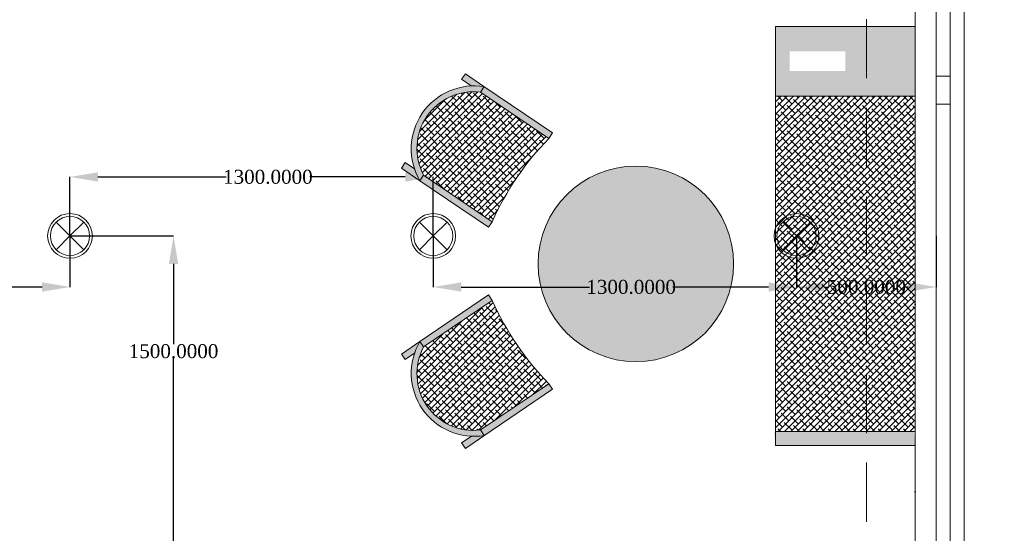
# Model space of a CAD drawing. Header units: inches. Extents: x -78787 to 29484, y -9517 to 23232.
# Tile 206 of 256: x 23126 to 26650, y -4000 to -2162. Entities that reach past the tile are written whole.
import ezdxf
from ezdxf.enums import TextEntityAlignment as Align

# ---------------------------------------------------------------- set-up
doc = ezdxf.new("R2010")
doc.units = ezdxf.units.IN
doc.header["$MEASUREMENT"] = 0
doc.linetypes.add('Dot & Dashed', pattern=[670.277762, 317.5, -176.388889, 0, -176.388874])
doc.linetypes.add('Hidden', pattern=[317.5, 211.666667, -105.833333])
for name, color, linetype in [('- განათება', 7, 'Continuous'), ('Structural - Bearing', 7, 'Continuous'), ('Structural - Grid', 7, 'Continuous')]:
    doc.layers.add(name, color=color, linetype=linetype)
for name, color, linetype, lineweight in [('2D Drafting - General_Pen_No__101', 252, 'Continuous', 13), ('2D Drafting - General_Pen_No__142', 8, 'Continuous', 13), ('2D Drafting - General_Pen_No__2', 8, 'Continuous', 15), ('Archicad Windows_Pen_No__1', 7, 'Continuous', 13), ('New_2D Drafting - General_Pen_No__2', 8, 'Continuous', 15), ('Structural - Bearing_Pen_No__1', 7, 'Continuous', 13)]:
    doc.layers.add(name, color=color, linetype=linetype, lineweight=lineweight)
for name, color, linetype, lineweight, true_color in [('2D Drafting - General_Pen_No__102', 7, 'Continuous', 13, 0xcccccc), ('2D Drafting - General_Pen_No__107', 7, 'Continuous', 13, 0xaaaaaa), ('2D Drafting - General_Pen_No__154', 7, 'Continuous', 20, 0xbd8b17), ('2D Drafting - General_Pen_No__62', 7, 'Continuous', 20, 0xaaaaaa), ('2D Drafting - General_Pen_No__96', 7, 'Continuous', 13, 0x00d59f), ('New_Interior - Lamp_Pen_No__77', 7, 'Continuous', 20, 0xffeb28), ('Structural - Bearing_Pen_No__102', 7, 'Continuous', 13, 0xcccccc), ('Structural - Grid_Pen_No__81', 7, 'Continuous', 20, 0x6a6a6a)]:
    doc.layers.add(name, color=color, linetype=linetype, lineweight=lineweight, true_color=true_color)
doc.styles.add('GENERATED_STYLE_2', font='txt')
doc.styles.get("Standard").update_dxf_attribs({"font": 'arial.ttf'})
doc.dimstyles.get("Standard").update_dxf_attribs({"dimtxt": 0.18, "dimasz": 0.18, "dimexe": 0.18, "dimexo": 0.0625, "dimgap": 0.09, "dimtad": 0, "dimtih": 1, "dimtoh": 1, "dimdec": 4, "dimzin": 0, "dimdsep": 46, "dimtxsty": 'Standard', "dimcen": 0.09, "dimadec": 0, "dimazin": 0, "dimtfac": 1, "dimtdec": 4, "dimtofl": 0, "dimtmove": 0, "dimatfit": 3, "dimfxl": 1, "dimtolj": 1, "dimtzin": 0, "dimarcsym": 0})
pattern_1 = [(45, (25339.72, -21019.626), (-11.22532, 11.22532), []), (135, (25339.72, -21019.626), (-33.67596, 11.22532), [39.6875, -23.8125])]

# ---------------------------------------------------------------- blocks, each defined once
blk = doc.blocks.new('Slab_1', base_point=(-47183.8, 14488))
at = {"layer": 'Structural - Bearing_Pen_No__1', "color": 7, "linetype": 'Continuous', "lineweight": 13, "flags": 128}
blk.add_lwpolyline([(-47183.8, 14488), (1166.2, 14488), (1166.2, 32488), (-317.2, 32488), (-317.2, 39238), (-26465.1, 39238), (-29183.8, 32838), (-47183.8, 32838)], close=True, dxfattribs=at)
blk = doc.blocks.new('Horizontal Multi-Sash Window')
at = {"layer": 'Archicad Windows_Pen_No__1', "color": 7, "linetype": 'Continuous', "lineweight": 13}
for p, q in [((-2825, 0), (2825, 0)), ((-891.7, 0), (891.7, 0)), ((891.7, -50), (891.7, 0)), ((891.7, 0), (941.7, 0)), ((941.7, 0), (991.7, 0)), ((991.7, 0), (991.7, -50)), ((991.7, 0), (2775, 0)), ((891.7, -50), (-891.7, -50)), ((941.7, -50), (891.7, -50)), ((991.7, -50), (941.7, -50)), ((2775, -50), (991.7, -50)), ((-2825, -100), (2825, -100))]:
    blk.add_line(p, q, dxfattribs=at)
blk = doc.blocks.new('Wall_4', base_point=(1166.2, 14488))
at = {"layer": 'Archicad Windows_Pen_No__1', "color": 7, "linetype": 'Continuous', "lineweight": 13, "zscale": 1000, "rotation": 89.99999999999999}
blk.add_blockref('Horizontal Multi-Sash Window', (1066.2, 17663), dxfattribs=at)
blk = doc.blocks.new('Standard grid marker_2')
at = {"layer": 'Structural - Grid_Pen_No__81', "color": 251, "linetype": 'Continuous', "lineweight": 20, "true_color": 0x6a6a6a}
blk.add_line((1000, 0), (27734.9, 0), dxfattribs=at)
at = {"layer": 'Structural - Grid_Pen_No__81', "color": 251, "lineweight": 20, "true_color": 0x6a6a6a, "style": 'GENERATED_STYLE_2'}
for tag, p in [('AC_MarkerText_1_0', (-1.5, -46.7)), ('AC_MarkerText_1_1', (28933.4, -46.7))]:
    blk.add_attdef(tag, text='', height=100, rotation=270, dxfattribs=at).set_placement(p, align=Align.TOP_CENTER)
blk = doc.blocks.new('Beam_1', base_point=(991.2, 14663))
at = {"layer": 'Structural - Bearing_Pen_No__102', "color": 254, "linetype": 'Dot & Dashed', "lineweight": 13, "true_color": 0xcccccc}
blk.add_line((991.2, 14663), (991.2, 39096.2), dxfattribs=at)
at = {"layer": 'Structural - Bearing_Pen_No__102', "color": 254, "linetype": 'Hidden', "lineweight": 13, "true_color": 0xcccccc}
for p, q in [((1166.2, 14488), (1166.2, 39096.2)), ((816.2, 14838), (816.2, 20488))]:
    blk.add_line(p, q, dxfattribs=at)
blk = doc.blocks.new('Recessed Spot')
at = {"layer": 'New_Interior - Lamp_Pen_No__77', "color": 2, "linetype": 'Continuous', "lineweight": 20, "true_color": 0xffeb28}
for q in [(-49.5, 49.5), (49.5, 49.5), (-49.5, -49.5), (49.5, -49.5)]:
    blk.add_line((0, 0), q, dxfattribs=at)
at = {"layer": 'New_Interior - Lamp_Pen_No__77', "color": 2, "linetype": 'Continuous', "lineweight": 20, "true_color": 0xffeb28, "flags": 128}
blk.add_lwpolyline([(80, 0, 1), (-80, 0, 1)], format="xyb", close=True, dxfattribs=at)
at = {"layer": 'New_Interior - Lamp_Pen_No__77', "color": 2, "linetype": 'Continuous', "lineweight": 20, "true_color": 0xffeb28}
blk.add_circle((0, 0), 70, dxfattribs=at)
blk = doc.blocks.new('*D1010')
at = {"layer": '- განათება', "color": 0, "lineweight": -2, "transparency": 16777216}
for p, q in [((22005.9, -2936.1), (22005.9, -3119)), ((23305.9, -2936.1), (23305.9, -3119)), ((22105.9, -3118.9), (22564.5, -3118.9)), ((23205.9, -3118.9), (22863.8, -3118.9))]:
    blk.add_line(p, q, dxfattribs=at)
at = {"layer": '- განათება', "color": 0, "transparency": 16777216}
for points in [[(22105.9, -3102.2), (22105.9, -3135.5), (22005.9, -3118.9)], [(23205.9, -3102.2), (23205.9, -3135.5), (23305.9, -3118.9)]]:
    blk.add_solid(points, dxfattribs=at)
at = {"layer": 'Defpoints', "color": 0, "transparency": 16777216}
for p in [(22005.9, -2936), (23305.9, -2936), (23305.9, -3118.9)]:
    blk.add_point(p, dxfattribs=at)
at = {"layer": '- განათება', "color": 0, "transparency": 16777216, "insert": (22714.1, -3118.9), "char_height": 50, "attachment_point": 5}
blk.add_mtext('\\A1;{\\fSylfaen|b0|i0|c0|p18;1300.0000}', dxfattribs=at)
blk = doc.blocks.new('*D1011')
at = {"layer": '- განათება', "color": 0, "lineweight": -2, "transparency": 16777216}
for p, q in [((23305.9, -2936), (23305.9, -2724.8)), ((23405.9, -2725), (23864.5, -2725)), ((24505.9, -2725), (24163.8, -2725)), ((24605.9, -2936), (24605.9, -2724.8))]:
    blk.add_line(p, q, dxfattribs=at)
at = {"layer": '- განათება', "color": 0, "transparency": 16777216}
for points in [[(23405.9, -2708.3), (23405.9, -2741.7), (23305.9, -2725)], [(24505.9, -2708.3), (24505.9, -2741.7), (24605.9, -2725)]]:
    blk.add_solid(points, dxfattribs=at)
at = {"layer": 'Defpoints', "color": 0, "transparency": 16777216}
for p in [(24605.9, -2725), (23305.9, -2936), (24605.9, -2936)]:
    blk.add_point(p, dxfattribs=at)
at = {"layer": '- განათება', "color": 0, "transparency": 16777216, "insert": (24014.1, -2725), "char_height": 50, "attachment_point": 5}
blk.add_mtext('\\A1;{\\fSylfaen|b0|i0|c0|p18;1300.0000}', dxfattribs=at)
blk = doc.blocks.new('*D1012')
at = {"layer": '- განათება', "color": 0, "lineweight": -2, "transparency": 16777216}
for p, q in [((24605.9, -2936.1), (24605.9, -3119)), ((25905.9, -2936.1), (25905.9, -3119)), ((24705.9, -3118.9), (25164.5, -3118.9)), ((25805.9, -3118.9), (25463.8, -3118.9))]:
    blk.add_line(p, q, dxfattribs=at)
at = {"layer": '- განათება', "color": 0, "transparency": 16777216}
for points in [[(24705.9, -3102.2), (24705.9, -3135.5), (24605.9, -3118.9)], [(25805.9, -3102.2), (25805.9, -3135.5), (25905.9, -3118.9)]]:
    blk.add_solid(points, dxfattribs=at)
at = {"layer": 'Defpoints', "color": 0, "transparency": 16777216}
for p in [(24605.9, -2936), (25905.9, -2936), (25905.9, -3118.9)]:
    blk.add_point(p, dxfattribs=at)
at = {"layer": '- განათება', "color": 0, "transparency": 16777216, "insert": (25314.1, -3118.9), "char_height": 50, "attachment_point": 5}
blk.add_mtext('\\A1;{\\fSylfaen|b0|i0|c0|p18;1300.0000}', dxfattribs=at)
blk = doc.blocks.new('*D1013')
at = {"layer": '- განათება', "color": 0, "lineweight": -2, "transparency": 16777216}
for p, q in [((25905.9, -2936.1), (25905.9, -3119)), ((26405.9, -2936.1), (26405.9, -3119)), ((26005.9, -3118.9), (26021.7, -3118.9)), ((26305.9, -3118.9), (26290.1, -3118.9))]:
    blk.add_line(p, q, dxfattribs=at)
at = {"layer": '- განათება', "color": 0, "transparency": 16777216}
for points in [[(26005.9, -3102.2), (26005.9, -3135.5), (25905.9, -3118.9)], [(26305.9, -3102.2), (26305.9, -3135.5), (26405.9, -3118.9)]]:
    blk.add_solid(points, dxfattribs=at)
at = {"layer": 'Defpoints', "color": 0, "transparency": 16777216}
for p in [(25905.9, -2936), (26405.9, -2936), (26405.9, -3118.9)]:
    blk.add_point(p, dxfattribs=at)
at = {"layer": '- განათება', "color": 0, "transparency": 16777216, "insert": (26155.9, -3118.9), "char_height": 50, "attachment_point": 5}
blk.add_mtext('\\A1;{\\fSylfaen|b0|i0|c0|p18;500.0000}', dxfattribs=at)
blk = doc.blocks.new('*D1085')
at = {"layer": '- განათება', "color": 0, "lineweight": -2, "transparency": 16777216}
for p, q in [((23306, -2936), (23676.7, -2936)), ((23676.5, -3036), (23676.5, -3323.4)), ((23676.5, -4336), (23676.5, -3374.6)), ((23306, -4436), (23676.7, -4436))]:
    blk.add_line(p, q, dxfattribs=at)
at = {"layer": '- განათება', "color": 0, "transparency": 16777216}
for points in [[(23659.9, -3036), (23693.2, -3036), (23676.5, -2936)], [(23659.9, -4336), (23693.2, -4336), (23676.5, -4436)]]:
    blk.add_solid(points, dxfattribs=at)
at = {"layer": 'Defpoints', "color": 0, "transparency": 16777216}
for p in [(23305.9, -2936), (23676.5, -2936), (23305.9, -4436)]:
    blk.add_point(p, dxfattribs=at)
at = {"layer": '- განათება', "color": 0, "transparency": 16777216, "insert": (23676.5, -3349), "char_height": 50, "attachment_point": 5}
blk.add_mtext('\\A1;{\\fSylfaen|b0|i0|c0|p18;1500.0000}', dxfattribs=at)

msp = doc.modelspace()

# ---------------------------------------------------------------- hatches: boundary and pattern name
at = {"layer": '2D Drafting - General_Pen_No__101', "linetype": 'Continuous', "lineweight": 13}
h = msp.add_hatch(dxfattribs=at)
h.set_pattern_fill('ANSI38', color=252, style=0, pattern_type=2)
h.set_pattern_definition(pattern_1)
h.paths.add_polyline_path([(25830.93152, -3636.0366), (26330.93152, -3636.0366), (26330.93152, -2436.0366), (25830.93152, -2436.0366)])
at = {"layer": '2D Drafting - General_Pen_No__102', "linetype": 'Continuous', "lineweight": 13, "true_color": 0xcccccc}
h = msp.add_hatch(color=254, dxfattribs=at)
h.paths.add_polyline_path([(25830.93152, -2436.0366), (26330.93152, -2436.0366), (26330.93152, -2186.0366), (25830.93152, -2186.0366)])
h.paths.add_polyline_path([(26080.93152, -2346.0366), (25880.93152, -2346.0366), (25880.93152, -2276.0366), (26080.93152, -2276.0366)], flags=0)
msp.add_hatch(color=254, dxfattribs=at).paths.add_polyline_path([(25825.95258, -3636.0366), (25830.93152, -3686.0366), (26330.93152, -3686.0366), (26325.95258, -3636.0366)])
at = {"layer": '2D Drafting - General_Pen_No__142', "linetype": 'Continuous', "lineweight": 13}
for points in [[(24720.33317, -2356.50041), (24786.68576, -2401.52538, 0.0512964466), (24740.55971, -2399.29714), (24706.82568, -2376.40618)], [(24571.55215, -2718.56439), (24558.04466, -2738.47016, -0.6337341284), (24788.66592, -2401.76196), (24775.15843, -2421.66773, 0.60864854)], [(24775.15843, -2421.66773), (24788.66592, -2401.76196), (25032.59523, -2567.28542), (25024.06209, -2579.86058), (25017.85633, -2586.3556)], [(24491.69207, -2693.44519), (24505.19956, -2673.53942), (24538.93359, -2696.43037, 0.0512964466), (24558.04466, -2738.47016)], [(24558.04466, -2738.47016), (24571.55215, -2718.56439), (24816.94723, -2885.08248), (24803.43974, -2904.98825)]]:
    msp.add_hatch(color=8, dxfattribs=at).paths.add_polyline_path(points)
h = msp.add_hatch(dxfattribs=at)
h.set_pattern_fill('ANSI38', color=8, style=0, pattern_type=2)
h.set_pattern_definition(pattern_1)
h.paths.add_polyline_path([(24571.55215, -2718.56439, -0.60864854), (24775.15843, -2421.66773), (25017.85633, -2586.3556, 0.0834069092), (24816.94723, -2885.08248)])
at = {"layer": '2D Drafting - General_Pen_No__154', "linetype": 'Continuous', "lineweight": 20, "true_color": 0xbd8b17}
for points in [[(25330.93152, -3386.0366, 1), (25330.93152, -2686.0366, 1)], [(24558.04466, -3313.64852), (24571.55215, -3333.55429), (24816.94723, -3167.0362), (24803.43974, -3147.13043)], [(24491.69207, -3358.67349), (24505.19956, -3378.57926), (24538.93359, -3355.68831, -0.0512964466), (24558.04466, -3313.64852)], [(24571.55215, -3333.55429), (24558.04466, -3313.64852, 0.6337341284), (24788.66592, -3650.35672), (24775.15843, -3630.45094, -0.60864854)], [(24775.15843, -3630.45094), (24788.66592, -3650.35672), (25032.59523, -3484.83326), (25024.06209, -3472.2581), (25017.85633, -3465.76308)], [(24720.33317, -3695.61827), (24786.68576, -3650.5933, -0.0512964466), (24740.55971, -3652.82154), (24706.82568, -3675.71249)]]:
    msp.add_hatch(color=42, dxfattribs=at).paths.add_polyline_path(points)
h = msp.add_hatch(dxfattribs=at)
h.set_pattern_fill('ANSI38', color=42, style=0, pattern_type=2)
h.set_pattern_definition(pattern_1)
h.paths.add_polyline_path([(24571.55215, -3333.55429, 0.60864854), (24775.15843, -3630.45094), (25017.85633, -3465.76308, -0.0834069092), (24816.94723, -3167.0362)])

# ---------------------------------------------------------------- linework, layer by layer
at = {"layer": '2D Drafting - General_Pen_No__107', "color": 253, "linetype": 'Continuous', "lineweight": 13, "true_color": 0xaaaaaa, "flags": 128}
for points in [[(24558.04466, -3313.64852), (24803.43974, -3147.13043)], [(24571.55215, -3333.55429), (24816.94723, -3167.0362)], [(24558.04466, -3313.64852), (24491.69207, -3358.67349), (24505.19956, -3378.57926), (24539.0316, -3355.62181)], [(24775.15843, -3630.45094), (25019.08774, -3464.92748)], [(24787.20015, -3651.35135), (25032.59523, -3484.83326)], [(24787.20015, -3651.35135), (24720.84756, -3696.37632), (24707.34007, -3676.47054), (24741.17211, -3653.51309)]]:
    msp.add_lwpolyline(points, dxfattribs=at)
at = {"layer": '2D Drafting - General_Pen_No__107', "color": 253, "linetype": 'Continuous', "lineweight": 13, "true_color": 0xaaaaaa}
for centre, radius, start, end in [((25761.20084, -2743.8217), 1034.75862, 204.14192394, 224.17746515), ((24752.83649, -3427.56363), 225.65574, 149.68071929, 279.13604042), ((24750.12799, -3429.3533), 202.64941, 151.7881683, 277.09506129)]:
    msp.add_arc(centre, radius, start, end, dxfattribs=at)
at = {"layer": '2D Drafting - General_Pen_No__2', "color": 8, "linetype": 'Continuous', "lineweight": 15, "flags": 128}
msp.add_lwpolyline([(25830.93152, -2436.0366), (26330.93152, -2436.0366)], dxfattribs=at)
at = {"layer": '2D Drafting - General_Pen_No__62', "color": 253, "linetype": 'Continuous', "lineweight": 20, "true_color": 0xaaaaaa, "flags": 128}
for points in [[(25830.93152, -2436.0366), (25830.93152, -2186.0366), (26330.93152, -2186.0366), (26330.93152, -2436.0366)], [(25830.93152, -3636.0366), (25830.93152, -2436.0366), (26330.93152, -2436.0366), (26330.93152, -3636.0366)], [(25830.93152, -3686.0366), (25830.93152, -3636.0366), (26330.93152, -3636.0366), (26330.93152, -3686.0366)]]:
    msp.add_lwpolyline(points, close=True, dxfattribs=at)
for points in [[(24787.20015, -2400.76733), (24720.84756, -2355.74236), (24707.34007, -2375.64814), (24741.17211, -2398.60559)], [(24775.15843, -2421.66773), (24788.66592, -2401.76196)], [(24775.15843, -2421.66773), (25019.08774, -2587.1912)], [(24787.20015, -2400.76733), (25032.59523, -2567.28542)], [(25019.08774, -2587.1912), (25032.50006, -2567.42568)], [(24558.04466, -2738.47016), (24491.69207, -2693.44519), (24505.19956, -2673.53942), (24539.0316, -2696.49687)], [(24571.55215, -2718.56439), (24558.04466, -2738.47016)], [(24558.04466, -2738.47016), (24803.43974, -2904.98825)], [(24571.55215, -2718.56439), (24816.94723, -2885.08248)], [(24816.94723, -2885.08248), (24803.43974, -2904.98825)]]:
    msp.add_lwpolyline(points, dxfattribs=at)
at = {"layer": '2D Drafting - General_Pen_No__62', "color": 253, "linetype": 'Continuous', "lineweight": 20, "true_color": 0xaaaaaa}
msp.add_circle((25330.93152, -3036.0366), 350, dxfattribs=at)
for centre, radius, start, end in [((24752.83649, -2624.55505), 225.65574, 80.86395958, 210.31928071), ((24750.12799, -2622.76537), 202.64941, 82.90493871, 208.2118317), ((25761.20084, -3308.29697), 1034.75862, 135.82253485, 155.85807606)]:
    msp.add_arc(centre, radius, start, end, dxfattribs=at)
at = {"layer": '2D Drafting - General_Pen_No__96', "color": 122, "linetype": 'Continuous', "lineweight": 13, "true_color": 0x00d59f, "flags": 128}
for points in [[(24816.94723, -3167.0362), (24803.43974, -3147.13043)], [(24571.55215, -3333.55429), (24558.04466, -3313.64852)], [(25019.08774, -3464.92748), (25032.50006, -3484.693)], [(24775.15843, -3630.45094), (24788.66592, -3650.35672)]]:
    msp.add_lwpolyline(points, dxfattribs=at)
at = {"layer": 'New_2D Drafting - General_Pen_No__2', "color": 8, "linetype": 'Continuous', "lineweight": 15, "flags": 128}
msp.add_lwpolyline([(27781.76404, -7816.57065), (27781.76404, 17918.35514), (26505.93152, 17918.35514), (26505.93152, -6531.64486), (-21544.06848, -6531.64486), (-21544.06848, -7816.57065)], close=True, dxfattribs=at)

# ---------------------------------------------------------------- block references
at = {"layer": '- განათება', "color": 2, "linetype": 'Continuous', "lineweight": 20, "true_color": 0xffeb28, "zscale": 1000}
for p in [(23305.93152, -2936.0366), (24605.93152, -2936.0366)]:
    msp.add_blockref('Recessed Spot', p, dxfattribs=at)
at = {"layer": '- განათება', "color": 3, "linetype": 'Continuous', "lineweight": 20, "zscale": 1000}
msp.add_blockref('Recessed Spot', (25905.93152, -2936.0366), dxfattribs=at)
at = {"layer": 'Structural - Bearing', "color": 7, "linetype": 'Continuous', "lineweight": 13}
msp.add_blockref('Slab_1', (-21844.06848, -6531.64486), dxfattribs=at)
at = {"layer": 'Structural - Bearing', "color": 254, "lineweight": 13, "true_color": 0xcccccc}
msp.add_blockref('Beam_1', (26330.93152, -6356.64486), dxfattribs=at)
at = {"layer": 'Structural - Bearing', "color": 7, "lineweight": 35}
msp.add_blockref('Wall_4', (26505.93152, -6531.64486), dxfattribs=at)
at = {"layer": 'Structural - Grid', "color": 8, "linetype": 'Continuous', "lineweight": 15, "zscale": 1000, "rotation": 90}
msp.add_blockref('Standard grid marker_2', (26330.93152, -9316.57065), dxfattribs=at)

# ---------------------------------------------------------------- dimensions: what is measured, and where the dimension line sits
at = {"layer": '- განათება', "color": 1}
for base, p1, p2, picture, middle in [((24605.93152, -2725), (23305.93152, -2936.0366), (24605.93152, -2936.0366), '*D1011', (24014.12999, -2725)), ((23305.93152, -3118.85297), (22005.93152, -2936.0366), (23305.93152, -2936.0366), '*D1010', (22714.12999, -3118.85297)), ((25905.93152, -3118.85297), (24605.93152, -2936.0366), (25905.93152, -2936.0366), '*D1012', (25314.12999, -3118.85297)), ((26405.93152, -3118.85297), (25905.93152, -2936.0366), (26405.93152, -2936.0366), '*D1013', (26155.93152, -3118.85297))]:
    dim = msp.add_linear_dim(base=base, p1=p1, p2=p2, text='{\\fSylfaen|b0|i0|c0|p18;<>}', dimstyle='Standard', override={"dimtxt": 50, "dimasz": 100}, dxfattribs=at)
    dim.commit()
    dim.dimension.update_dxf_attribs({"geometry": picture, "text_midpoint": middle, "dimtype": 160})
dim = msp.add_linear_dim(base=(23676.53773, -2936.0366), p1=(23305.93152, -4436.0366), p2=(23305.93152, -2936.0366), angle=90, text='{\\fSylfaen|b0|i0|c0|p18;<>}', dimstyle='Standard', override={"dimtxt": 50, "dimasz": 100}, dxfattribs=at)
dim.commit()
dim.dimension.update_dxf_attribs({"geometry": '*D1085', "text_midpoint": (23676.53773, -3349), "dimtype": 160})

doc.saveas('drawing.dxf')
